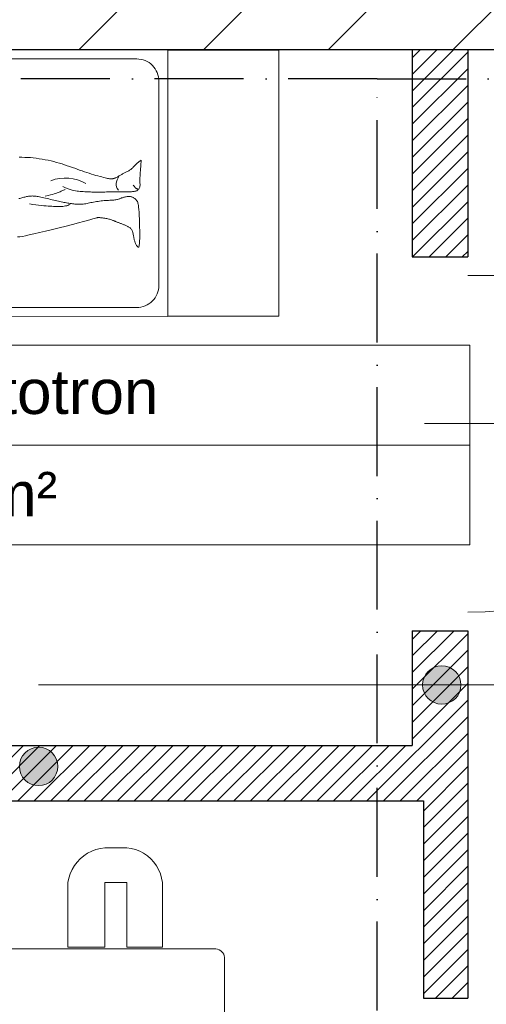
# Model space of a CAD drawing. Header units: millimetres. Extents: x 24385 to 79107, y -56478 to -23676.
# Tile 256 of 256: x 28208 to 28334, y -25634 to -25368. Entities that reach past the tile are written whole.
import ezdxf

# ---------------------------------------------------------------- set-up
doc = ezdxf.new("R2010")
doc.units = ezdxf.units.MM
doc.header["$LTSCALE"] = 2
doc.linetypes.add('ACAD_ISO10W100', pattern=[18, 12, -3, 0, -3])
for name, color, linetype, lineweight in [('0_OPIS', 7, 'Continuous', 13), ('10', 7, 'Continuous', 9), ('3DPLAN_A_DRZWI', 173, 'Continuous', 5), ('3DPLAN_A_TABELKA POMIESZCZEŃ', 7, 'Continuous', 0), ('6', 253, 'Continuous', 0), ('A_STOL_OPIS', 55, 'Continuous', 5), ('A_TXT', 7, 'Continuous', 0), ('Opisy', 7, 'Continuous', 13)]:
    doc.layers.add(name, color=color, linetype=linetype, lineweight=lineweight)
for name, color, linetype in [('3DPLAN_A_KRESKOWANIE 1', 253, 'Continuous'), ('3DPLAN_A_OPIS', 8, 'Continuous'), ('3DPLAN_A_POMIESZCZENIE NUMER', 100, 'Continuous'), ('3DPLAN_K_NOŚNA', 7, 'Continuous'), ('A_POMIESZCZENIE OPIS', 100, 'Continuous')]:
    doc.layers.add(name, color=color, linetype=linetype)
doc.layers.add('3DPLAN_A_OBWIEDNIA', color=6, linetype='Continuous', plot=False)
doc.layers.add('FURNITURE ZD 1 500', color=7, linetype='Continuous', lineweight=13, true_color=0x9fa8a5)
doc.layers.add('kanalizacja pod stropem skropliny', color=7, linetype='Continuous', lineweight=30, true_color=0x60bb04)
doc.styles.add('ARIAL', font='arial.ttf')

# ---------------------------------------------------------------- blocks, each defined once
blk = doc.blocks.new('tabelka dla tp')
at = {"layer": '3DPLAN_A_TABELKA POMIESZCZEŃ'}
for p, q in [((49.7, 54), (49.7, 0)), ((0, 27), (243.13, 27))]:
    blk.add_line(p, q, dxfattribs=at)
blk.add_lwpolyline([(0, 54), (243.13, 54), (243.13, 0), (0, 0)], close=True, dxfattribs=at)
at = {"layer": '3DPLAN_A_POMIESZCZENIE NUMER', "color": 7, "style": 'ARIAL'}
blk.add_attdef('NUMER', (2.23, 35.39), '', height=12, dxfattribs=at)
at = {"layer": 'A_POMIESZCZENIE OPIS', "insert": (112.2, 19.75), "char_height": 12, "width": 36.4122, "attachment_point": 1, "style": 'ARIAL'}
blk.add_mtext('{\\C7;m²}', dxfattribs=at)
at = {"layer": 'A_POMIESZCZENIE OPIS', "color": 7, "style": 'ARIAL'}
for tag, p in [('NAZWA', (51.73, 35.39)), ('POWIERZCHNIA', (51.06, 7.24))]:
    blk.add_attdef(tag, p, '', height=12, dxfattribs=at)
blk = doc.blocks.new('A$C7B9C5A86')
at = {"layer": '6', "color": 7}
for p, q in [((0.011, 0.2922), (0.0101, 0.2872)), ((0.0119, 0.2962), (0.011, 0.2922)), ((0.0129, 0.2993), (0.0119, 0.2962)), ((0.0141, 0.3018), (0.0129, 0.2993)), ((0.0154, 0.3039), (0.0141, 0.3018)), ((0.0168, 0.306), (0.0154, 0.3039)), ((0.0183, 0.3079), (0.0168, 0.306)), ((0.0199, 0.3098), (0.0183, 0.3079)), ((0.0217, 0.3115), (0.0199, 0.3098)), ((0.0236, 0.3131), (0.0217, 0.3115)), ((0.0255, 0.3146), (0.0236, 0.3131)), ((0.0276, 0.3159), (0.0255, 0.3146)), ((0.0297, 0.3171), (0.0276, 0.3159)), ((0.0318, 0.318), (0.0297, 0.3171)), ((0.0341, 0.3188), (0.0318, 0.318)), ((0.0364, 0.3194), (0.0341, 0.3188)), ((0.0387, 0.3199), (0.0364, 0.3194)), ((0.0412, 0.3202), (0.0387, 0.3199)), ((0.0437, 0.3203), (0.0412, 0.3202)), ((0.0463, 0.3203), (0.0437, 0.3203)), ((0.0491, 0.3201), (0.0463, 0.3203)), ((0.0519, 0.3198), (0.0491, 0.3201)), ((0.0547, 0.3194), (0.0519, 0.3198)), ((0.0576, 0.3189), (0.0547, 0.3194)), ((0.0605, 0.3183), (0.0576, 0.3189)), ((0.0634, 0.3176), (0.0605, 0.3183)), ((0.0662, 0.3168), (0.0634, 0.3176)), ((0.0689, 0.3159), (0.0662, 0.3168)), ((0.0714, 0.315), (0.0689, 0.3159)), ((0.0738, 0.3141), (0.0714, 0.315)), ((0.0762, 0.3132), (0.0738, 0.3141)), ((0.0785, 0.3122), (0.0762, 0.3132)), ((0.0809, 0.3113), (0.0785, 0.3122)), ((0.0834, 0.3104), (0.0809, 0.3113)), ((0.0861, 0.3096), (0.0834, 0.3104)), ((0.089, 0.3089), (0.0861, 0.3096)), ((0.0924, 0.3082), (0.089, 0.3089)), ((0.096, 0.3077), (0.0924, 0.3082)), ((0.1001, 0.3073), (0.096, 0.3077)), ((0.1045, 0.3069), (0.1001, 0.3073)), ((0.1092, 0.3066), (0.1045, 0.3069)), ((0.1141, 0.3064), (0.1092, 0.3066)), ((0.1193, 0.3061), (0.1141, 0.3064)), ((0.1245, 0.3058), (0.1193, 0.3061)), ((0.13, 0.3054), (0.1245, 0.3058)), ((0.1355, 0.305), (0.13, 0.3054)), ((0.141, 0.3044), (0.1355, 0.305)), ((0.1466, 0.3039), (0.141, 0.3044)), ((0.1522, 0.3032), (0.1466, 0.3039)), ((0.1577, 0.3024), (0.1522, 0.3032)), ((0.1632, 0.3016), (0.1577, 0.3024)), ((0.1685, 0.3007), (0.1632, 0.3016)), ((0.1738, 0.2998), (0.1685, 0.3007)), ((0.1788, 0.2987), (0.1738, 0.2998)), ((0.1838, 0.2977), (0.1788, 0.2987)), ((0.1886, 0.2966), (0.1838, 0.2977)), ((0.1933, 0.2955), (0.1886, 0.2966)), ((0.1979, 0.2945), (0.1933, 0.2955)), ((0.2025, 0.2937), (0.1979, 0.2945)), ((0.207, 0.2929), (0.2025, 0.2937)), ((0.2115, 0.2923), (0.207, 0.2929)), ((0.2159, 0.2919), (0.2115, 0.2923)), ((0.2204, 0.2916), (0.2159, 0.2919)), ((0.2248, 0.2916), (0.2204, 0.2916)), ((0.2292, 0.2916), (0.2248, 0.2916)), ((0.2336, 0.2918), (0.2292, 0.2916)), ((0.2379, 0.2921), (0.2336, 0.2918)), ((0.2422, 0.2925), (0.2379, 0.2921)), ((0.2466, 0.293), (0.2422, 0.2925)), ((0.2509, 0.2935), (0.2466, 0.293)), ((0.2552, 0.2941), (0.2509, 0.2935)), ((0.2595, 0.2947), (0.2552, 0.2941)), ((0.2638, 0.2954), (0.2595, 0.2947)), ((0.2682, 0.2962), (0.2638, 0.2954)), ((0.2727, 0.297), (0.2682, 0.2962)), ((0.2773, 0.2978), (0.2727, 0.297)), ((0.2821, 0.2988), (0.2773, 0.2978)), ((0.2869, 0.2998), (0.2821, 0.2988)), ((0.292, 0.3008), (0.2869, 0.2998)), ((0.2971, 0.3019), (0.292, 0.3008)), ((0.3025, 0.3031), (0.2971, 0.3019)), ((0.3079, 0.3043), (0.3025, 0.3031)), ((0.3136, 0.3056), (0.3079, 0.3043)), ((0.3194, 0.3069), (0.3136, 0.3056)), ((0.3253, 0.3083), (0.3194, 0.3069)), ((0.3314, 0.3097), (0.3253, 0.3083)), ((0.3376, 0.3112), (0.3314, 0.3097)), ((0.3438, 0.3126), (0.3376, 0.3112)), ((0.3499, 0.314), (0.3438, 0.3126)), ((0.3558, 0.3154), (0.3499, 0.314)), ((0.3615, 0.3166), (0.3558, 0.3154)), ((0.3669, 0.3178), (0.3615, 0.3166)), ((0.3718, 0.3189), (0.3669, 0.3178)), ((0.3764, 0.3197), (0.3718, 0.3189)), ((0.3805, 0.3205), (0.3764, 0.3197)), ((0.3843, 0.3211), (0.3805, 0.3205)), ((0.3878, 0.3215), (0.3843, 0.3211)), ((0.3912, 0.3218), (0.3878, 0.3215)), ((0.3944, 0.3219), (0.3912, 0.3218)), ((0.3976, 0.322), (0.3944, 0.3219)), ((0.4009, 0.3219), (0.3976, 0.322)), ((0.4043, 0.3216), (0.4009, 0.3219)), ((0.4077, 0.3213), (0.4043, 0.3216)), ((0.4113, 0.3208), (0.4077, 0.3213)), ((0.4148, 0.3203), (0.4113, 0.3208)), ((0.4185, 0.3197), (0.4148, 0.3203)), ((0.4221, 0.3189), (0.4185, 0.3197)), ((0.4257, 0.3181), (0.4221, 0.3189)), ((0.4293, 0.3173), (0.4257, 0.3181)), ((0.4328, 0.3163), (0.4293, 0.3173)), ((0.4363, 0.3154), (0.4328, 0.3163)), ((0.4397, 0.3144), (0.4363, 0.3154)), ((0.4432, 0.3133), (0.4397, 0.3144)), ((0.4466, 0.3123), (0.4432, 0.3133)), ((0.0079, 0.2631), (0.0073, 0.2513)), ((0.0086, 0.2729), (0.0079, 0.2631)), ((0.0093, 0.2809), (0.0086, 0.2729)), ((0.0101, 0.2872), (0.0093, 0.2809)), ((0.0062, 0.2236), (0.0058, 0.2089)), ((0.0067, 0.2379), (0.0062, 0.2236)), ((0.0073, 0.2513), (0.0067, 0.2379)), ((0.0587, 0.215), (0.0611, 0.2161)), ((0.0611, 0.2161), (0.0636, 0.2172)), ((0.0636, 0.2172), (0.0661, 0.2182)), ((0.0661, 0.2182), (0.0687, 0.2192)), ((0.0687, 0.2192), (0.0712, 0.2202)), ((0.0712, 0.2202), (0.0737, 0.2212)), ((0.0737, 0.2212), (0.0761, 0.2221)), ((0.0761, 0.2221), (0.0786, 0.2229)), ((0.0786, 0.2229), (0.081, 0.2238)), ((0.081, 0.2238), (0.0833, 0.2246)), ((0.0833, 0.2246), (0.0855, 0.2254)), ((0.0855, 0.2254), (0.0877, 0.2262)), ((0.0877, 0.2262), (0.0897, 0.2271)), ((0.0897, 0.2271), (0.0917, 0.2279)), ((0.0917, 0.2279), (0.0936, 0.2287)), ((0.0936, 0.2287), (0.0955, 0.2296)), ((0.0955, 0.2296), (0.0974, 0.2304)), ((0.0974, 0.2304), (0.0993, 0.2313)), ((0.0993, 0.2313), (0.1015, 0.2322)), ((0.1015, 0.2322), (0.1037, 0.2331)), ((0.1037, 0.2331), (0.1063, 0.234)), ((0.1063, 0.234), (0.109, 0.2349)), ((0.109, 0.2349), (0.112, 0.2358)), ((0.112, 0.2358), (0.1153, 0.2368)), ((0.1153, 0.2368), (0.1187, 0.2377)), ((0.1187, 0.2377), (0.1222, 0.2386)), ((0.1222, 0.2386), (0.1259, 0.2394)), ((0.1259, 0.2394), (0.1296, 0.2402)), ((0.1296, 0.2402), (0.1334, 0.2409)), ((0.1334, 0.2409), (0.1372, 0.2415)), ((0.1372, 0.2415), (0.141, 0.242)), ((0.141, 0.242), (0.1446, 0.2425)), ((0.1446, 0.2425), (0.1481, 0.2428)), ((0.1481, 0.2428), (0.1514, 0.2431)), ((0.1514, 0.2431), (0.1544, 0.2432)), ((0.1544, 0.2432), (0.1571, 0.2432)), ((0.1571, 0.2432), (0.1594, 0.2431)), ((0.1594, 0.2431), (0.1614, 0.2428)), ((0.1614, 0.2428), (0.1635, 0.2423)), ((0.1635, 0.2423), (0.1664, 0.2415)), ((0.1664, 0.2415), (0.1704, 0.2402)), ((0.1704, 0.2402), (0.1763, 0.2384)), ((0.1763, 0.2384), (0.1846, 0.2359)), ((0.1846, 0.2359), (0.1958, 0.2328)), ((0.1958, 0.2328), (0.2105, 0.2288)), ((0.2105, 0.2288), (0.229, 0.2239)), ((0.229, 0.2239), (0.2506, 0.2183)), ((0.2506, 0.2183), (0.2744, 0.2123)), ((0.0055, 0.1943), (0.0054, 0.1805)), ((0.0054, 0.1805), (0.0054, 0.168)), ((0.0058, 0.2089), (0.0055, 0.1943)), ((0.0282, 0.178), (0.0288, 0.181)), ((0.0288, 0.181), (0.0294, 0.184)), ((0.0294, 0.184), (0.0302, 0.187)), ((0.0302, 0.187), (0.0311, 0.19)), ((0.0311, 0.19), (0.032, 0.1929)), ((0.032, 0.1929), (0.0332, 0.1957)), ((0.0332, 0.1957), (0.0344, 0.1982)), ((0.0344, 0.1982), (0.0358, 0.2006)), ((0.0358, 0.2006), (0.0374, 0.2026)), ((0.0374, 0.2026), (0.039, 0.2044)), ((0.039, 0.2044), (0.0409, 0.2059)), ((0.0409, 0.2059), (0.0428, 0.2073)), ((0.0428, 0.2073), (0.0449, 0.2085)), ((0.0449, 0.2085), (0.047, 0.2097)), ((0.047, 0.2097), (0.0492, 0.2107)), ((0.0492, 0.2107), (0.0515, 0.2118)), ((0.0515, 0.2118), (0.0538, 0.2128)), ((0.0538, 0.2128), (0.0562, 0.2139)), ((0.0562, 0.2139), (0.0587, 0.215)), ((0.2744, 0.2123), (0.2994, 0.206)), ((0.2994, 0.206), (0.3246, 0.1998)), ((0.3246, 0.1998), (0.349, 0.1938)), ((0.349, 0.1938), (0.3718, 0.1882)), ((0.3718, 0.1882), (0.3919, 0.1834)), ((0.3919, 0.1834), (0.4087, 0.1795)), ((0.0054, 0.168), (0.0057, 0.1573)), ((0.0057, 0.1573), (0.0062, 0.1489)), ((0.0062, 0.1489), (0.0068, 0.1428)), ((0.018, 0.1433), (0.0193, 0.1459)), ((0.0193, 0.1459), (0.0206, 0.1486)), ((0.0206, 0.1486), (0.0218, 0.1515)), ((0.0218, 0.1515), (0.0229, 0.1543)), ((0.0229, 0.1543), (0.0238, 0.157)), ((0.0238, 0.157), (0.0246, 0.1597)), ((0.0246, 0.1597), (0.0253, 0.1623)), ((0.0253, 0.1623), (0.0258, 0.1649)), ((0.0258, 0.1649), (0.0263, 0.1674)), ((0.0263, 0.1674), (0.0268, 0.17)), ((0.0268, 0.17), (0.0272, 0.1726)), ((0.0272, 0.1726), (0.0277, 0.1752)), ((0.0277, 0.1752), (0.0282, 0.178)), ((0.4087, 0.1795), (0.4225, 0.1765)), ((0.4225, 0.1765), (0.4338, 0.1743)), ((0.4338, 0.1743), (0.4432, 0.1729)), ((0.4432, 0.1729), (0.4513, 0.1721)), ((0.0068, 0.1428), (0.0077, 0.1385)), ((0.0077, 0.1385), (0.0087, 0.1359)), ((0.0087, 0.1359), (0.0099, 0.1347)), ((0.0099, 0.1347), (0.0111, 0.1346)), ((0.0111, 0.1346), (0.0124, 0.1354)), ((0.0124, 0.1354), (0.0138, 0.1369)), ((0.0138, 0.1369), (0.0152, 0.1387)), ((0.0152, 0.1387), (0.0166, 0.1409)), ((0.0166, 0.1409), (0.018, 0.1433))]:
    blk.add_line(p, q, dxfattribs=at)
for points in [[(0.4456, 0.4634), (0.4359, 0.4635), (0.4258, 0.4633), (0.4155, 0.4628), (0.4049, 0.4621), (0.3942, 0.4611), (0.3833, 0.4599), (0.3724, 0.4584), (0.3614, 0.4567), (0.3506, 0.4547), (0.3399, 0.4526), (0.3294, 0.4502), (0.3191, 0.4477), (0.309, 0.4449), (0.2991, 0.4421), (0.2893, 0.4391), (0.2797, 0.436), (0.2703, 0.4329), (0.2609, 0.4297), (0.2518, 0.4264), (0.2427, 0.4232), (0.2337, 0.42), (0.2249, 0.4169), (0.2161, 0.4138), (0.2074, 0.4108), (0.1988, 0.4079), (0.1903, 0.4051), (0.1819, 0.4024), (0.1736, 0.3999), (0.1656, 0.3975), (0.1579, 0.3954), (0.1505, 0.3934), (0.1437, 0.3916), (0.1375, 0.39), (0.1319, 0.3886), (0.1271, 0.3875), (0.1229, 0.3866), (0.1193, 0.3859), (0.1162, 0.3853), (0.1136, 0.385), (0.1112, 0.3848), (0.1092, 0.3847), (0.1073, 0.3847), (0.1055, 0.3849), (0.1037, 0.3852), (0.102, 0.3855), (0.1003, 0.386), (0.0986, 0.3866), (0.0967, 0.3873), (0.0948, 0.3882), (0.0928, 0.3891), (0.0905, 0.3902), (0.0882, 0.3914), (0.0858, 0.3926), (0.0832, 0.394), (0.0806, 0.3954), (0.078, 0.3968), (0.0754, 0.3983), (0.0729, 0.3997), (0.0703, 0.4012), (0.0678, 0.4026), (0.0654, 0.4041), (0.063, 0.4055), (0.0605, 0.4069), (0.0581, 0.4082), (0.0557, 0.4096), (0.0532, 0.4109), (0.0507, 0.4121), (0.0481, 0.4134), (0.0456, 0.4147), (0.0431, 0.416), (0.0407, 0.4174), (0.0384, 0.4188), (0.0363, 0.4204), (0.0342, 0.4221), (0.0324, 0.424), (0.0304, 0.4262), (0.028, 0.4289), (0.025, 0.4321), (0.021, 0.436), (0.0156, 0.4408), (0.0087, 0.4466), (0, 0.4535)], [(0.0086, 0.3472), (0.007, 0.3494), (0.0058, 0.3519), (0.005, 0.3548), (0.0046, 0.358), (0.0044, 0.3614), (0.0044, 0.3652), (0.0045, 0.369), (0.0047, 0.373), (0.0048, 0.3772), (0.0048, 0.382), (0.0046, 0.388), (0.0043, 0.3956), (0.0037, 0.4055), (0.0028, 0.418), (0.0016, 0.4339), (0, 0.4535)], [(0.0807, 0.3968), (0.0846, 0.3885), (0.0879, 0.381), (0.0904, 0.3742), (0.0918, 0.3678), (0.092, 0.3618), (0.0907, 0.3559), (0.0876, 0.35), (0.0825, 0.344)], [(0.286, 0.3562), (0.276, 0.3521), (0.2672, 0.3487), (0.2593, 0.346), (0.2523, 0.3439), (0.246, 0.3422), (0.2401, 0.341), (0.2344, 0.3401), (0.2289, 0.3394), (0.2233, 0.3388), (0.2177, 0.3384), (0.2121, 0.3379), (0.2065, 0.3376), (0.201, 0.3373), (0.1955, 0.3371), (0.1903, 0.3369), (0.1852, 0.3367), (0.1803, 0.3365), (0.1755, 0.3363), (0.1709, 0.3362), (0.1664, 0.336), (0.1618, 0.336), (0.1573, 0.3359), (0.1526, 0.3359), (0.1479, 0.336), (0.1429, 0.3361), (0.1378, 0.3363), (0.1325, 0.3365), (0.1271, 0.3367), (0.1215, 0.3369), (0.1159, 0.3371), (0.1101, 0.3373), (0.1043, 0.3375), (0.0984, 0.3375), (0.0924, 0.3376), (0.0865, 0.3376), (0.0806, 0.3376), (0.0749, 0.3375), (0.0692, 0.3375), (0.0637, 0.3375), (0.0584, 0.3374), (0.0533, 0.3374), (0.0485, 0.3375), (0.044, 0.3376), (0.0398, 0.3377), (0.0358, 0.3379), (0.0322, 0.3381), (0.029, 0.3384), (0.0261, 0.3388), (0.0235, 0.3392), (0.0213, 0.3397), (0.0195, 0.3403), (0.0178, 0.3409), (0.0165, 0.3415), (0.0153, 0.3421), (0.0143, 0.3427), (0.0134, 0.3433), (0.0126, 0.3439), (0.0119, 0.3444), (0.0113, 0.3449), (0.0109, 0.3453), (0.0106, 0.3458), (0.0105, 0.3462), (0.0106, 0.3465), (0.0109, 0.3468), (0.0113, 0.3471), (0.012, 0.3473), (0.0127, 0.3475), (0.0136, 0.3478), (0.0146, 0.348), (0.0156, 0.3483), (0.0166, 0.3487), (0.0177, 0.3491), (0.0187, 0.3497), (0.0196, 0.3504), (0.0207, 0.3513), (0.0219, 0.3526), (0.0232, 0.3542), (0.0248, 0.3564), (0.0267, 0.359), (0.0289, 0.3623)], [(0.3505, 0.3208), (0.3402, 0.3234), (0.3314, 0.3258), (0.3239, 0.328), (0.3174, 0.3299), (0.3119, 0.3317), (0.3071, 0.3333), (0.303, 0.3348), (0.2992, 0.3363), (0.2957, 0.3377), (0.2925, 0.3391), (0.2895, 0.3404), (0.2867, 0.3417), (0.2842, 0.3429), (0.2819, 0.344), (0.2799, 0.345), (0.2781, 0.3458)], [(0.4083, 0.2933), (0.3963, 0.2911), (0.3851, 0.2893), (0.3746, 0.288), (0.3648, 0.287), (0.3557, 0.2863), (0.3473, 0.2857), (0.3396, 0.2853), (0.3326, 0.2849), (0.3262, 0.2845), (0.3204, 0.2841), (0.3151, 0.2838), (0.31, 0.2835), (0.3053, 0.2833), (0.3006, 0.2833), (0.296, 0.2834), (0.2913, 0.2836), (0.2864, 0.284), (0.2816, 0.2847), (0.2768, 0.2855), (0.2723, 0.2865), (0.2682, 0.2878), (0.2647, 0.2892), (0.2619, 0.2908), (0.26, 0.2926)]]:
    blk.add_lwpolyline(points, dxfattribs=at)
blk.add_arc((0.2768, 0.2374), 0.1503, 69.2736, 119.9559, dxfattribs=at)
blk = doc.blocks.new('A$C54E51C45')
at = {"layer": '10'}
blk.add_lwpolyline([(1.7277, 1.3718), (1.9297, 0.6807), (0.202, 0.1757), (0, 0.8668)], close=True, dxfattribs=at)
for points in [[(0.2759, 0.2223, -0.414214), (0.2014, 0.2631), (0.0466, 0.7929, -0.414214), (0.0874, 0.8674), (1.2622, 1.2107, -0.414214), (1.3366, 1.17), (1.3557, 1.1047, -0.414214)], [(1.4856, 0.6603), (1.4915, 0.6401, -0.414214), (1.4507, 0.5657), (0.2759, 0.2223, -0.414214)]]:
    blk.add_lwpolyline(points, format="xyb", dxfattribs=at)
at = {"layer": '10', "xscale": 0.7391716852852, "yscale": 0.7391716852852, "zscale": 0.7391716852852, "rotation": 16.29110475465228}
blk.add_blockref('A$C7B9C5A86', (0.2462, 0.2798), dxfattribs=at)
blk = doc.blocks.new('kondygnacja -1')
at = {"layer": '3DPLAN_A_KRESKOWANIE 1'}
h = blk.add_hatch(dxfattribs=at)
h.set_pattern_fill('ANSI31', color=256, scale=7.5, style=0)
h.set_pattern_definition([(45, (23044.838, -26883.88), (-16.83798, 16.83798), [])])
h.paths.add_polyline_path([(31677.49, -24430.84), (30214.87, -24430.84), (30214.87, -24470.84), (30429.61, -24470.84), (30429.61, -24477.84), (30447.61, -24477.84), (30447.61, -24818.84), (30476.61, -24818.84), (30476.61, -24470.84), (31012.61, -24470.84), (31012.61, -24478.84), (31079.61, -24478.84), (31079.61, -24470.84), (31638.61, -24470.84), (31638.61, -25036.84), (31079.61, -25036.84), (31079.61, -25028.84), (31012.61, -25028.84), (31012.61, -25036.84), (30611.38, -25036.84), (30611.38, -25072.84), (31023.61, -25072.84), (31034.61, -25082.84), (31034.61, -25330.84), (31023.61, -25340.84), (30831.4, -25340.84, -0.038531), (30832.58, -25356.18), (30832.58, -25371.84), (31079.61, -25371.84), (31079.61, -25072.84), (31638.61, -25072.84), (31638.61, -25943.84), (30832.58, -25943.84), (30832.58, -26009.84), (31677.49, -26009.84)])
h.paths.add_polyline_path([(30682.61, -26009.84), (30832.58, -26009.84), (30832.58, -25943.84), (30760.61, -25943.84), (30760.61, -25454.67), (30735.61, -25464.58), (30735.61, -25943.84), (30682.61, -25943.84)])
h.paths.add_polyline_path([(30679.61, -25371.84), (30735.61, -25371.84), (30735.61, -25464.58), (30760.61, -25454.67), (30760.61, -25371.84), (30832.58, -25371.84), (30832.58, -25356.18, 0.038531), (30831.4, -25340.84), (30679.61, -25340.84)])
h.paths.add_polyline_path([(30355.83, -25371.84), (30425.61, -25371.84), (30425.61, -25379.84), (30463.61, -25379.84), (30463.61, -25424.74), (30471.61, -25424.74), (30471.61, -25395.84), (30533.61, -25395.84), (30533.61, -25371.84), (30576.61, -25371.84), (30576.61, -25341.84), (30472.61, -25341.84), (30472.61, -25326.84), (30427.61, -25326.84), (30427.61, -25341.84), (30355.83, -25341.84)])
h.paths.add_polyline_path([(30456.61, -25936.84), (30425.61, -25936.84), (30425.61, -25945.84), (30380.61, -25945.84), (30380.61, -26009.84), (30512.61, -26009.84), (30512.61, -25943.84), (30466.61, -25943.84), (30466.61, -25712.84), (30456.61, -25712.84)])
h.paths.add_polyline_path([(28888.61, -25941.84), (28888.61, -26009.84), (29013.61, -26009.84), (29013.61, -25941.84)])
h.paths.add_polyline_path([(28591.17, -26009.84), (28591.17, -25944.84), (28547.61, -25944.84), (28547.61, -26009.84)])
h.paths.add_polyline_path([(28624.61, -25870.53), (28654.8, -25870.53), (28654.8, -25924.53), (28624.61, -25924.53), (28624.61, -25944.84), (28591.17, -25944.84), (28591.17, -26009.84), (28713.61, -26009.84), (28713.61, -25941.84), (28672.61, -25941.84), (28672.61, -25932.84), (28657.61, -25932.84), (28657.61, -25716.84), (28624.61, -25716.84)])
h.paths.add_polyline_path([(28372.61, -25944.84), (28328.61, -25944.84), (28328.61, -25907.84), (28282.61, -25907.84), (28282.61, -25944.84), (28248.61, -25944.84), (28248.61, -26009.84), (28372.61, -26009.84)])
h.paths.add_polyline_path([(28092.61, -25563.84), (28054.61, -25563.84), (28054.61, -25383.84), (28067.6, -25383.84), (28067.61, -25375.84), (28340.61, -25375.84), (28340.61, -25341.84), (28070.61, -25341.84), (28070.61, -25332.84), (28030.61, -25332.84), (28030.61, -25395.6), (28048.71, -25395.6), (28048.71, -25449.6), (28030.61, -25449.6), (28030.61, -26009.84), (28073.61, -26009.84), (28073.61, -25944.84), (28054.61, -25944.84), (28054.61, -25668.84), (28092.61, -25668.84)])
h.paths.add_polyline_path([(27949.61, -25495.75), (27949.61, -25507.75), (27983.29, -25507.75), (27983.29, -25521.75), (27949.61, -25521.75), (27949.61, -25531.84), (27999.61, -25531.84), (27999.61, -25934.84), (27982.61, -25934.84), (27982.61, -25942.84), (27947.61, -25942.84), (27947.61, -26009.84), (28026.62, -26009.84), (28026.62, -25449.6), (27999.61, -25449.6), (27999.61, -25463.84), (27949.61, -25463.84), (27949.61, -25481.75), (27983.29, -25481.75), (27983.29, -25495.75)])
h.paths.add_polyline_path([(27982.61, -25361.84), (27952.61, -25361.84), (27952.61, -25332.84), (28026.62, -25332.84), (28026.62, -25395.6), (27999.61, -25395.6), (27999.61, -25377.84), (27982.61, -25377.84)])
h.paths.add_polyline_path([(26818.61, -25892.84), (26781.49, -25892.84), (26781.49, -26009.84), (26894.54, -26009.84), (26894.54, -25942.84), (26830.61, -25942.84), (26830.61, -25930.84), (26818.61, -25930.84)])
h.paths.add_polyline_path([(26894.54, -26009.84), (27115.94, -26009.84), (27115.94, -25942.84), (26894.54, -25942.84)])
h.paths.add_polyline_path([(27115.94, -25942.84), (27115.94, -26009.84), (27466.61, -26009.84), (27466.61, -25942.84), (27427.61, -25942.84), (27427.61, -25933.84), (27384.61, -25933.84), (27384.61, -25942.84)])
h.paths.add_polyline_path([(27641.61, -25942.84), (27641.61, -26009.84), (27802.61, -26009.84), (27802.61, -25942.84)])
h.paths.add_polyline_path([(30621.1, -25040.47), (30688.37, -25040.47), (30688.37, -25072.87), (30621.1, -25072.87)], flags=24)
at = {"layer": '3DPLAN_A_OPIS', "lineweight": 0, "transparency": 33554687}
h = blk.add_hatch(dxfattribs=at)
h.set_pattern_fill('ANSI31', color=1)
h.set_pattern_definition([(45, (5728.076, 0), (-2.24506403, 2.24506403), [])])
h.paths.add_polyline_path([(28313.61, -25375.84), (28313.61, -25431.84), (28328.61, -25431.84), (28328.61, -25375.84), (28313.61, -25375.84)], is_closed=False)
h.paths.add_polyline_path([(28109.76, -25578.84), (28316.61, -25578.84), (28316.61, -25632.18), (28328.61, -25632.18), (28328.61, -25532.84), (28313.61, -25532.84), (28313.61, -25563.84), (28092.61, -25563.84), (28092.61, -25578.84), (28109.76, -25578.84)], is_closed=False)
h.paths.add_polyline_path([(28328.61, -25907.84), (28328.61, -25753.18), (28420.63, -25753.18), (28420.63, -25741.18), (28328.61, -25741.18), (28328.61, -25735.18), (28316.61, -25735.18), (28316.61, -25907.84)])
h.paths.add_polyline_path([(28463.61, -25599.8), (28463.61, -25611.8), (28624.61, -25611.8), (28624.61, -25599.8)])
h.paths.add_polyline_path([(28463.61, -25509.8), (28475.61, -25509.8), (28475.61, -25375.84), (28463.61, -25375.84)])
h.paths.add_polyline_path([(28837.61, -25371.84), (28837.61, -25606.84), (28847.61, -25606.84), (28847.61, -25371.84)])
h.paths.add_polyline_path([(29027.61, -25606.84), (29037.61, -25606.84), (29037.61, -25371.84), (29027.61, -25371.84)])
h.paths.add_polyline_path([(28983.61, -25728.84), (28995.61, -25728.84), (28995.61, -25716.84), (28971.61, -25716.84), (28971.61, -25941.84), (28983.61, -25941.84)])
h.paths.add_polyline_path([(29227.61, -25716.84), (29090.61, -25716.84), (29090.61, -25728.84), (29227.61, -25728.84)])
h.paths.add_polyline_path([(29227.61, -25601.84), (29132.61, -25601.84), (29132.61, -25606.84), (29227.61, -25606.84), (29227.61, -25601.84)], is_closed=False)
at = {"layer": 'Opisy', "ltscale": 0.5}
h = blk.add_hatch(color=256, dxfattribs=at)
h.dxf.hatch_style = 1
h.paths.add_polyline_path([(28320.03, -25552.44), (28320.03, -25542.54, 0.73336)])
h.paths.add_polyline_path([(28320.03, -25542.54), (28320.03, -25552.44, 0.076465), (28321.59, -25552.68, 1.165591)])
h = blk.add_hatch(color=256, dxfattribs=at)
h.dxf.hatch_style = 1
h.paths.add_polyline_path([(28211.16, -25574.46), (28211.16, -25564.56, 0.73336)])
h.paths.add_polyline_path([(28211.16, -25564.56), (28211.16, -25574.46, 0.076465), (28212.72, -25574.7, 1.165591)])
at = {"layer": '3DPLAN_A_DRZWI'}
blk.add_line((28328.61, -25436.84), (28419.61, -25436.84), dxfattribs=at)
blk.add_arc((28328.61, -25436.84), 91, 270, 0, dxfattribs=at)
at = {"layer": '3DPLAN_A_OBWIEDNIA'}
blk.add_lwpolyline([(28054.61, -25944.84), (28282.61, -25944.84), (28282.61, -25907.84), (28328.61, -25907.84), (28328.61, -25944.84), (28624.61, -25944.84), (28624.61, -25385.84), (28612.61, -25385.84), (28612.61, -25375.84), (28067.61, -25375.84), (28067.61, -25383.84), (28054.61, -25383.84), (28054.61, -25563.84), (28092.61, -25563.84), (28092.61, -25668.84), (28054.61, -25668.84), (28054.61, -25944.84)], dxfattribs=at)
at = {"layer": '3DPLAN_A_OPIS', "color": 1, "lineweight": 30}
for p, q in [((28313.61, -25375.84), (28313.61, -25431.84)), ((28328.61, -25375.84), (28328.61, -25431.84)), ((28313.61, -25431.84), (28328.61, -25431.84)), ((28313.61, -25532.84), (28328.61, -25532.84)), ((28313.61, -25532.84), (28313.61, -25563.84)), ((28328.61, -25532.84), (28328.61, -25632.18)), ((28092.61, -25563.84), (28313.61, -25563.84)), ((28092.61, -25578.84), (28316.61, -25578.84)), ((28316.61, -25578.84), (28316.61, -25632.18)), ((28316.61, -25632.18), (28328.61, -25632.18))]:
    blk.add_line(p, q, dxfattribs=at)
at = {"layer": '3DPLAN_K_NOŚNA'}
blk.add_line((28340.61, -25375.84), (28067.61, -25375.84), dxfattribs=at)
at = {"layer": 'A_STOL_OPIS'}
blk.add_line((28386.37, -25476.82), (28316.93, -25476.82), dxfattribs=at)
at = {"layer": 'A_TXT'}
blk.add_line((28349.61, -25547.49), (28212.72, -25547.49), dxfattribs=at)
at = {"layer": 'FURNITURE ZD 1 500'}
for p, q in [((28228.2, -25591.97), (28227.05, -25592.4)), ((28229.4, -25591.66), (28228.2, -25591.97)), ((28229.4, -25591.66), (28230.62, -25591.48)), ((28236.52, -25591.48), (28230.62, -25591.48)), ((28237.72, -25591.66), (28236.52, -25591.48)), ((28237.72, -25591.66), (28238.89, -25591.98)), ((28238.89, -25591.98), (28240.02, -25592.42)), ((28223.97, -25594.45), (28223.12, -25595.34)), ((28223.97, -25594.45), (28224.92, -25593.65)), ((28225.95, -25592.97), (28224.92, -25593.65)), ((28227.05, -25592.4), (28225.95, -25592.97)), ((28241.09, -25592.99), (28240.02, -25592.42)), ((28241.09, -25592.99), (28242.09, -25593.68)), ((28242.09, -25593.68), (28243, -25594.48)), ((28243, -25594.48), (28243.82, -25595.37)), ((28221.22, -25598.5), (28221.74, -25597.38)), ((28222.37, -25596.32), (28221.74, -25597.38)), ((28223.12, -25595.34), (28222.37, -25596.32)), ((28244.54, -25596.36), (28243.82, -25595.37)), ((28244.54, -25596.36), (28245.13, -25597.41)), ((28245.61, -25598.53), (28245.13, -25597.41)), ((28220.58, -25600.89), (28220.84, -25599.68)), ((28220.84, -25599.68), (28221.22, -25598.5)), ((28245.61, -25598.53), (28245.95, -25599.69)), ((28246.16, -25600.89), (28245.95, -25599.69)), ((28220.58, -25600.89), (28220.58, -25618.32)), ((28230.62, -25600.89), (28236.52, -25600.89)), ((28230.62, -25600.89), (28230.62, -25618.32)), ((28236.52, -25600.89), (28236.52, -25618.32)), ((28246.16, -25600.89), (28246.16, -25618.32)), ((28205.29, -25618.79), (28260.12, -25618.79)), ((28220.58, -25618.32), (28230.62, -25618.32)), ((28236.52, -25618.32), (28246.16, -25618.32)), ((28260.6, -25618.82), (28260.12, -25618.79)), ((28261.06, -25618.93), (28260.6, -25618.82)), ((28261.5, -25619.09), (28261.06, -25618.93)), ((28261.89, -25619.32), (28261.5, -25619.09)), ((28262.23, -25619.6), (28261.89, -25619.32)), ((28262.51, -25619.93), (28262.23, -25619.6)), ((28262.71, -25620.29), (28262.51, -25619.93)), ((28262.84, -25620.67), (28262.71, -25620.29)), ((28262.88, -25621.07), (28262.84, -25620.67)), ((28262.88, -25621.07), (28262.88, -25707.81))]:
    blk.add_line(p, q, dxfattribs=at)
at = {"layer": 'FURNITURE ZD 1 500', "lineweight": 0}
blk.add_lwpolyline([(28277.58, -25447.84), (28247.61, -25447.84), (28247.61, -25375.91), (28277.58, -25375.91)], close=True, dxfattribs=at)
at = {"layer": 'Opisy', "ltscale": 0.5}
for centre in [(28321.59, -25547.49), (28212.72, -25569.51)]:
    blk.add_circle(centre, 5.19, dxfattribs=at)
at = {"layer": '3DPLAN_A_TABELKA POMIESZCZEŃ', "ltscale": 0.5}
ref = blk.add_blockref('tabelka dla tp', (28086.03, -25509.65), dxfattribs=at)
ref.add_attrib('NUMER', '-1.28', (28093.55, -25474.26), dxfattribs={"layer": '3DPLAN_A_POMIESZCZENIE NUMER', "color": 0, "height": 12, "style": 'ARIAL'})
ref.add_attrib('NAZWA', 'Magnetotron', (28150.98, -25474.26), dxfattribs={"layer": 'A_POMIESZCZENIE OPIS', "color": 0, "height": 12, "style": 'ARIAL'})
ref.add_attrib('POWIERZCHNIA', '4,90', (28150.98, -25502.01), dxfattribs={"layer": 'A_POMIESZCZENIE OPIS', "color": 0, "height": 12, "style": 'ARIAL'})
at = {"layer": 'FURNITURE ZD 1 500', "lineweight": 0, "xscale": -100, "yscale": 100, "zscale": 100, "rotation": 16.26747800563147}
blk.add_blockref('A$C54E51C45', (28271.89, -25459.13), dxfattribs=at)
at = {"layer": '3DPLAN_A_OPIS', "color": 1, "lineweight": 30, "style": 'ARIAL'}
for tag, p in [('PRZESUNIĘCIE_WEJŚCIA', (27655.16, -24535.33)), ('WYŁĄCZONE', (27007.18, -24723.98)), ('Z_OPRACOWANIA', (26996.84, -24746.42)), ('WYŁĄCZONE', (30803.05, -24760.87)), ('Z_OPRACOWANIA', (30792.71, -24783.3)), ('WYŁĄCZONE', (28894.9, -24826.59)), ('Z_OPRACOWANIA', (28884.56, -24849.03)), ('POWIĘKSZENIE_WEJŚCIA', (28313.68, -25144.41)), ('POWIĘKSZENIE_WEJŚCIA', (29600.62, -25191.36)), ('POWIĘKSZENIE_WEJŚCIA', (28011.45, -25235.42)), ('WYŁĄCZONE', (29754.42, -25678.17)), ('Z_OPRACOWANIA', (29744.08, -25700.6)), ('WYJŚCIE_EWAKUACYJNE', (27763.79, -26106.07))]:
    blk.add_attdef(tag, p, '', height=12, dxfattribs=at)
at = {"layer": '3DPLAN_A_OPIS', "color": 0, "lineweight": 30, "style": 'ARIAL'}
for tag, p in [('UGUL_1', (29350.3, -24586.01)), ('UGUL_2', (29622.92, -24586.01)), ('UGUL_3', (29833.15, -24586.01))]:
    blk.add_attdef(tag, p, '', height=12, dxfattribs=at)
at = {"layer": '3DPLAN_A_TABELKA POMIESZCZEŃ', "ltscale": 0.5, "style": 'ARIAL'}
for tag, p in [('KURTYNA', (27861.91, -26064.85)), ('POWIETRZNA', (27861.91, -26084.56))]:
    blk.add_attdef(tag, p, '', height=12, dxfattribs=at)

msp = doc.modelspace()

# ---------------------------------------------------------------- linework, layer by layer
at = {"layer": 'kanalizacja pod stropem skropliny', "linetype": 'ACAD_ISO10W100'}
msp.add_line((28304.15, -25383.68), (28350.47, -25383.68), dxfattribs=at)
msp.add_lwpolyline([(28304.15, -25635.43), (28304.15, -25383.68), (28127.08, -25383.68)], dxfattribs=at)

# ---------------------------------------------------------------- block references
at = {"layer": '0_OPIS'}
msp.add_blockref('kondygnacja -1', (0, 0), dxfattribs=at)

doc.saveas('drawing.dxf')
